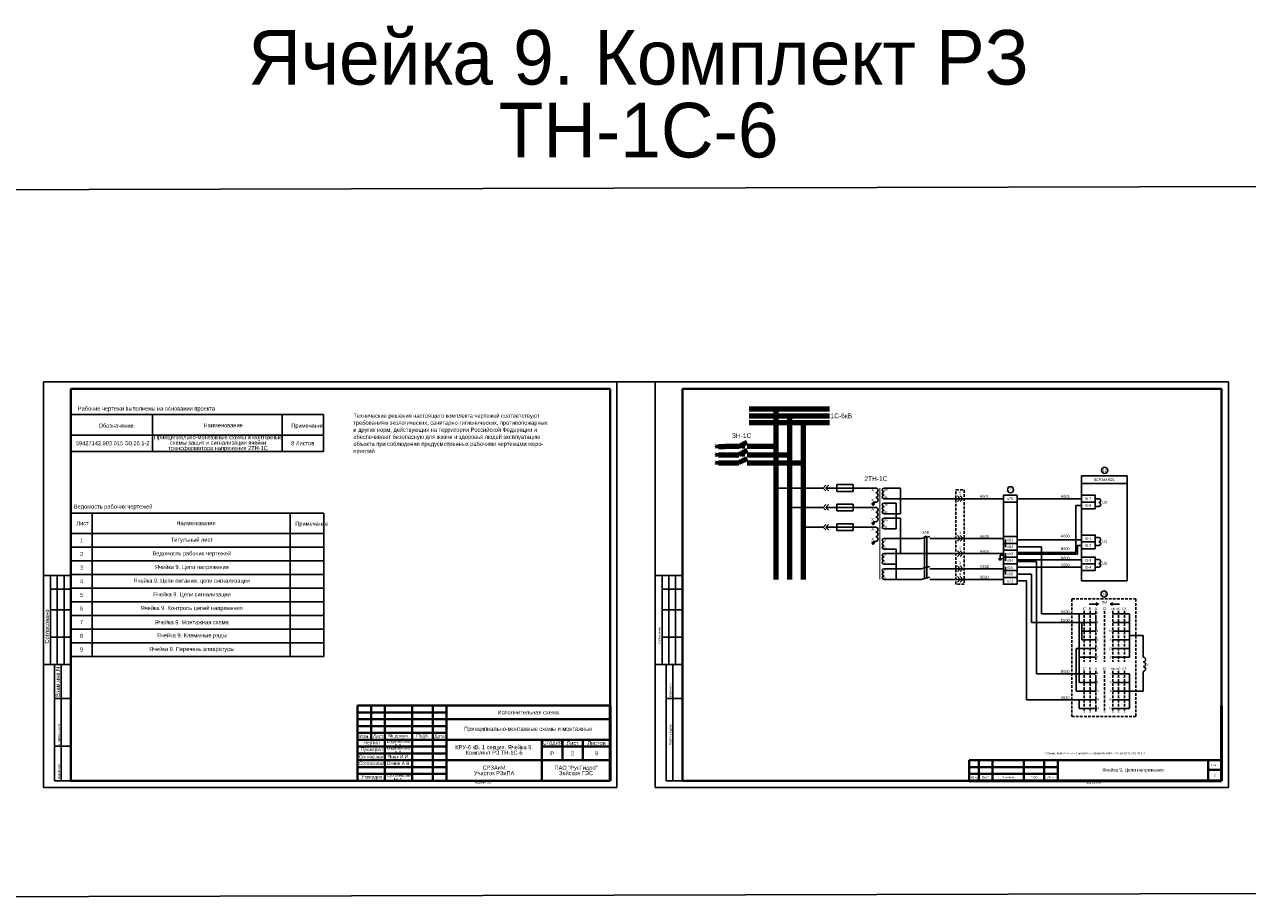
# Model space of a CAD drawing. Header units: millimetres. Extents: x 7700 to 12777, y -2533 to 2568.
# Tile 3 of 74: x 8230 to 9127, y -1612 to -972. Entities that reach past the tile are written whole.
import ezdxf

# ---------------------------------------------------------------- set-up
doc = ezdxf.new("R2010")
doc.units = ezdxf.units.MM
doc.linetypes.add('JIS_02_2.0', pattern=[3, 2, -1])
doc.layers.add('основная 0.5', color=7, linetype='Continuous', lineweight=50)
doc.layers.add('тонкая 0.25', color=7, linetype='Continuous', lineweight=25)
doc.styles.add('SIMPLEX', font='txt', dxfattribs={"height": 5})

msp = doc.modelspace()

# ---------------------------------------------------------------- hatches: boundary and pattern name
h = msp.add_hatch(color=256)
h.dxf.hatch_style = 1
h.paths.add_polyline_path([(9015.44, -1397.29), (9017.44, -1396.44), (9015.44, -1395.58)])
h = msp.add_hatch(color=256)
h.dxf.hatch_style = 1
h.paths.add_polyline_path([(9027.94, -1397.29), (9025.93, -1396.44), (9027.94, -1395.58)])

# ---------------------------------------------------------------- linework, layer by layer
for p, q in [((8244.44, -1530.78), (8244.44, -1233.73)), ((8244.44, -1233.73), (8664.45, -1233.73)), ((8244.44, -1530.78), (8244.44, -1233.73)), ((8664.45, -1530.78), (8664.45, -1233.73)), ((8664.45, -1530.78), (8664.45, -1233.73)), ((8692.56, -1530.78), (8692.56, -1233.73)), ((8692.56, -1233.73), (9112.57, -1233.73)), ((8692.56, -1530.78), (8692.56, -1233.73)), ((9112.57, -1530.78), (9112.57, -1233.73)), ((9112.57, -1530.78), (9112.57, -1233.73)), ((8815.67, -1311.42), (8817.64, -1309.35)), ((8817.64, -1313.48), (8815.67, -1311.42)), ((8817.57, -1311.42), (8819.53, -1309.35)), ((8819.53, -1313.48), (8817.57, -1311.42)), ((8825.57, -1308.92), (8825.57, -1313.92)), ((8837.57, -1308.92), (8825.57, -1308.92)), ((8825.57, -1313.92), (8837.57, -1313.92)), ((8837.57, -1313.92), (8837.57, -1308.92)), ((8916.04, -1319.23), (8914.07, -1317.16)), ((8917.93, -1319.23), (8915.97, -1317.16)), ((8815.67, -1325.66), (8817.64, -1323.6)), ((8817.64, -1327.72), (8815.67, -1325.66)), ((8817.57, -1325.66), (8819.53, -1323.6)), ((8819.53, -1327.72), (8817.57, -1325.66)), ((8825.57, -1323.16), (8825.57, -1328.16)), ((8837.57, -1323.16), (8825.57, -1323.16)), ((8837.57, -1328.16), (8837.57, -1323.16)), ((8851.09, -1322.89), (8853.59, -1322.89)), ((8851.59, -1323.39), (8853.09, -1323.39)), ((8852.09, -1323.89), (8852.34, -1324.14)), ((8852.09, -1323.89), (8852.59, -1323.89)), ((8852.34, -1322.89), (8852.34, -1321.83)), ((8852.59, -1323.89), (8852.34, -1324.14)), ((8914.07, -1321.29), (8916.04, -1319.23)), ((8915.97, -1321.29), (8917.93, -1319.23)), ((8947.72, -1321.73), (8947.72, -1346.94)), ((8957.72, -1321.73), (8957.72, -1346.94)), ((9015, -1319.23), (9017.74, -1319.23)), ((9015, -1324.86), (9017.74, -1324.86)), ((8825.57, -1328.16), (8837.57, -1328.16)), ((8815.67, -1340.09), (8817.64, -1338.03)), ((8817.64, -1342.15), (8815.67, -1340.09)), ((8817.57, -1340.09), (8819.53, -1338.03)), ((8819.53, -1342.15), (8817.57, -1340.09)), ((8825.62, -1337.59), (8825.62, -1342.59)), ((8837.62, -1337.59), (8825.62, -1337.59)), ((8825.62, -1342.59), (8837.62, -1342.59)), ((8837.62, -1342.59), (8837.62, -1337.59)), ((8851.09, -1337.14), (8853.59, -1337.14)), ((8851.59, -1337.64), (8853.09, -1337.64)), ((8852.09, -1338.14), (8852.34, -1338.39)), ((8852.09, -1338.14), (8852.59, -1338.14)), ((8852.34, -1337.13), (8852.34, -1336.07)), ((8852.59, -1338.14), (8852.34, -1338.39)), ((8851.09, -1351.56), (8853.59, -1351.56)), ((8851.59, -1352.06), (8853.09, -1352.06)), ((8852.09, -1352.56), (8852.34, -1352.81)), ((8852.09, -1352.56), (8852.59, -1352.56)), ((8854.17, -1350.5), (8852.34, -1350.5)), ((8852.34, -1351.56), (8852.34, -1350.5)), ((8852.59, -1352.56), (8852.34, -1352.81)), ((8916.04, -1348.37), (8914.07, -1346.31)), ((8914.07, -1350.43), (8916.04, -1348.37)), ((8917.93, -1348.37), (8915.97, -1346.31)), ((8915.97, -1350.43), (8917.93, -1348.37)), ((8949.15, -1349.42), (8949.15, -1354.42)), ((9015, -1347.77), (9017.74, -1347.77)), ((8916.04, -1359.44), (8914.07, -1357.38)), ((8914.07, -1361.5), (8916.04, -1359.44)), ((8917.93, -1359.44), (8915.97, -1357.38)), ((8915.97, -1361.5), (8917.93, -1359.44)), ((8945.46, -1363.4), (8945.46, -1360.65)), ((8947.72, -1360.65), (8945.46, -1360.65)), ((8949.15, -1359.42), (8949.15, -1364.42)), ((9015, -1353.41), (9017.74, -1353.41)), ((8916.04, -1370.51), (8914.07, -1368.45)), ((8914.07, -1372.57), (8916.04, -1370.51)), ((8917.93, -1370.51), (8915.97, -1368.45)), ((8915.97, -1372.57), (8917.93, -1370.51)), ((8944.21, -1363.4), (8946.71, -1363.4)), ((8944.71, -1363.9), (8946.21, -1363.9)), ((8945.21, -1364.12), (8945.46, -1364.37)), ((8945.21, -1364.12), (8945.71, -1364.12)), ((8945.71, -1364.12), (8945.46, -1364.37)), ((8949.15, -1369.44), (8949.15, -1374.44)), ((9015, -1363.81), (9017.74, -1363.81)), ((9015, -1369.44), (9017.74, -1369.44)), ((8264.44, -1375.54), (8244.44, -1375.54)), ((8249.44, -1440.54), (8249.44, -1375.54)), ((8254.44, -1440.54), (8254.44, -1375.54)), ((8259.44, -1440.54), (8259.44, -1375.54)), ((8712.56, -1375.54), (8692.56, -1375.54)), ((8697.56, -1440.54), (8697.56, -1375.54)), ((8702.56, -1440.54), (8702.56, -1375.54)), ((8707.56, -1440.54), (8707.56, -1375.54)), ((8916.04, -1378.32), (8914.07, -1376.26)), ((8914.07, -1380.38), (8916.04, -1378.32)), ((8917.93, -1378.32), (8915.97, -1376.26)), ((8915.97, -1380.38), (8917.93, -1378.32)), ((8249.44, -1385.54), (8264.44, -1385.54)), ((8697.56, -1385.54), (8712.56, -1385.54)), ((9017.44, -1396.44), (9010.52, -1396.44)), ((9015.44, -1395.58), (9017.44, -1396.44)), ((9017.44, -1396.44), (9015.44, -1397.29)), ((9027.94, -1395.58), (9025.93, -1396.44)), ((9025.93, -1396.44), (9027.94, -1397.29)), ((9025.93, -1396.44), (9032.85, -1396.44)), ((8249.44, -1400.54), (8264.44, -1400.54)), ((8697.56, -1400.54), (8712.56, -1400.54)), ((9015.44, -1403.61), (9015.44, -1401.45)), ((9040.16, -1403.61), (9027.93, -1403.61)), ((9040.16, -1403.61), (9040.16, -1435.38)), ((9027.93, -1409.96), (9040.16, -1409.96)), ((8249.44, -1420.54), (8264.44, -1420.54)), ((8697.56, -1420.54), (8712.56, -1420.54)), ((9027.93, -1416.32), (9040.16, -1416.32)), ((9027.93, -1422.67), (9040.16, -1422.67)), ((9040.16, -1419.49), (9050.17, -1419.49)), ((9050.17, -1419.49), (9050.17, -1435.27)), ((9027.93, -1429.02), (9040.16, -1429.02)), ((8244.44, -1440.54), (8264.44, -1440.54)), ((8252.44, -1525.73), (8252.44, -1440.54)), ((8257.32, -1525.73), (8257.32, -1440.54)), ((8692.56, -1440.54), (8712.56, -1440.54)), ((8700.56, -1525.73), (8700.56, -1440.54)), ((8705.43, -1525.73), (8705.43, -1440.54)), ((9027.93, -1435.38), (9040.16, -1435.38)), ((9015.44, -1447.53), (9015.44, -1445.37)), ((9040.16, -1447.53), (9027.93, -1447.53)), ((9040.16, -1447.53), (9040.16, -1472.95)), ((9050.17, -1445.68), (9050.17, -1460.24)), ((9027.93, -1453.89), (9040.16, -1453.89)), ((9027.93, -1460.24), (9040.16, -1460.24)), ((9040.16, -1460.24), (9050.17, -1460.24)), ((8252.44, -1465.54), (8264.44, -1465.54)), ((8700.56, -1465.54), (8712.56, -1465.54)), ((9027.93, -1466.59), (9040.16, -1466.59)), ((9027.93, -1472.95), (9040.16, -1472.95)), ((8252.44, -1500.54), (8264.44, -1500.54)), ((8244.44, -1530.78), (8664.45, -1530.78)), ((8252.44, -1525.73), (8264.44, -1525.73)), ((8692.56, -1530.78), (9112.57, -1530.78)), ((8712.56, -1525.73), (8700.56, -1525.73))]:
    msp.add_line(p, q)
at = {"color": 1}
msp.add_line((8664.45, -1233.73), (8692.56, -1233.73), dxfattribs=at)
at = {"lineweight": 40}
for p, q in [((8264.44, -1238.73), (8659.54, -1238.73)), ((8659.54, -1238.73), (8659.54, -1525.73)), ((8712.56, -1238.73), (9107.66, -1238.73)), ((9107.66, -1238.73), (9107.66, -1525.73)), ((8474.54, -1490.73), (8539.54, -1490.73)), ((8474.54, -1500.74), (8539.54, -1500.74)), ((8474.54, -1505.74), (8539.54, -1505.74)), ((8474.54, -1510.74), (8539.54, -1510.74)), ((8922.66, -1510.74), (8987.66, -1510.74)), ((9097.66, -1510.73), (9097.66, -1525.73)), ((8474.54, -1515.74), (8539.54, -1515.74)), ((8474.54, -1520.74), (8539.54, -1520.74)), ((8922.66, -1515.74), (8987.66, -1515.74)), ((8922.66, -1520.74), (8987.66, -1520.74)), ((9097.66, -1517.73), (9107.66, -1517.73)), ((8264.44, -1525.73), (8659.54, -1525.73)), ((8712.56, -1525.73), (9107.66, -1525.73))]:
    msp.add_line(p, q, dxfattribs=at)
at = {"linetype": 'Continuous', "lineweight": 40}
for p, q in [((8264.44, -1238.73), (8264.44, -1525.73)), ((8712.56, -1238.73), (8712.56, -1525.73))]:
    msp.add_line(p, q, dxfattribs=at)
at = {"color": 40, "lineweight": 100, "true_color": 0xf8d731}
for p, q in [((8761.45, -1253.45), (8820.42, -1253.47)), ((8780.93, -1253.46), (8780.93, -1378.32)), ((8737.9, -1280.69), (8737.65, -1280.94)), ((8737.9, -1281.19), (8737.65, -1280.94)), ((8737.9, -1280.69), (8737.9, -1281.19)), ((8738.4, -1280.19), (8738.4, -1281.69)), ((8738.9, -1279.69), (8738.9, -1282.19)), ((8738.9, -1280.94), (8743.96, -1280.94)), ((8753.96, -1280.94), (8743.96, -1280.94)), ((8753.96, -1280.94), (8759.96, -1277.93)), ((8780.93, -1280.94), (8759.96, -1280.94))]:
    msp.add_line(p, q, dxfattribs=at)
at = {"linetype": 'Continuous'}
for p, q in [((8264.45, -1257.64), (8449.45, -1257.64)), ((8324.17, -1284.64), (8324.17, -1257.64)), ((8419.19, -1284.64), (8419.19, -1257.64)), ((8449.45, -1257.64), (8449.45, -1284.64)), ((8449.45, -1272.64), (8264.45, -1272.64)), ((8449.45, -1284.64), (8264.45, -1284.64)), ((8264.7, -1329.72), (8449.7, -1329.72)), ((8279.88, -1329.72), (8279.88, -1434.72)), ((8425.15, -1329.72), (8425.15, -1434.72)), ((8449.7, -1329.72), (8449.7, -1434.72)), ((8449.7, -1344.72), (8264.44, -1344.72)), ((8264.7, -1354.72), (8449.7, -1354.72)), ((8449.7, -1364.72), (8264.44, -1364.72)), ((8449.7, -1364.72), (8449.7, -1384.72)), ((8264.44, -1374.72), (8449.7, -1374.72)), ((8264.44, -1384.72), (8264.44, -1404.72)), ((8449.7, -1384.72), (8264.44, -1384.72)), ((8712.56, -1384.72), (8712.56, -1404.72)), ((8449.7, -1394.72), (8264.44, -1394.72)), ((8449.7, -1404.72), (8264.44, -1404.72)), ((8449.7, -1414.72), (8264.44, -1414.72)), ((8264.44, -1424.72), (8264.44, -1444.72)), ((8449.7, -1424.72), (8264.44, -1424.72)), ((8712.56, -1424.72), (8712.56, -1444.72)), ((8449.7, -1434.72), (8264.44, -1434.72))]:
    msp.add_line(p, q, dxfattribs=at)
at = {"color": 3, "lineweight": 100}
for p, q in [((8761.45, -1258.45), (8820.42, -1258.46)), ((8790.94, -1258.46), (8790.93, -1378.32)), ((8737.9, -1286.81), (8737.65, -1287.06)), ((8737.9, -1287.31), (8737.65, -1287.06)), ((8737.9, -1286.81), (8737.9, -1287.31)), ((8738.4, -1286.31), (8738.4, -1287.81)), ((8738.9, -1285.81), (8738.9, -1288.31)), ((8738.9, -1287.06), (8743.96, -1287.06)), ((8743.96, -1287.06), (8753.96, -1287.06)), ((8759.96, -1284.06), (8753.96, -1287.06)), ((8759.96, -1287.06), (8790.93, -1287.06))]:
    msp.add_line(p, q, dxfattribs=at)
at = {"color": 1, "lineweight": 100}
for p, q in [((8761.45, -1263.45), (8820.42, -1263.47)), ((8800.93, -1263.46), (8800.93, -1378.32)), ((8759.96, -1290.06), (8753.96, -1293.08)), ((8737.9, -1292.81), (8737.65, -1293.06)), ((8737.9, -1293.31), (8737.65, -1293.06)), ((8737.9, -1292.81), (8737.9, -1293.31)), ((8738.4, -1292.31), (8738.4, -1293.81)), ((8738.9, -1291.81), (8738.9, -1294.31)), ((8738.9, -1293.06), (8743.96, -1293.06)), ((8743.96, -1293.06), (8753.96, -1293.06)), ((8759.96, -1293.06), (8800.94, -1293.06))]:
    msp.add_line(p, q, dxfattribs=at)
at = {"linetype": 'JIS_02_2.0', "lineweight": 50}
msp.add_line((8757.25, -1291.43), (8757.25, -1279.58), dxfattribs=at)
at = {"color": 40, "lineweight": 30, "true_color": 0xf8d731}
for p, q in [((8815.67, -1311.42), (8780.93, -1311.42)), ((8817.57, -1311.42), (8852.34, -1311.42)), ((8861.7, -1311.42), (8872.41, -1311.42)), ((8861.7, -1348.37), (8887.58, -1348.37)), ((8893.93, -1348.37), (8947.72, -1348.37)), ((8957.72, -1349.44), (9005, -1349.44)), ((8957.72, -1354.44), (8975.71, -1354.44)), ((8975.71, -1354.44), (8975.71, -1403.61)), ((9015.44, -1403.61), (8975.71, -1403.61)), ((9003.21, -1453.89), (9003.21, -1403.61)), ((9015.44, -1435.4), (9003.21, -1435.4)), ((9015.44, -1453.89), (9003.21, -1453.89))]:
    msp.add_line(p, q, dxfattribs=at)
at = {"lineweight": 30}
for p, q in [((8854.17, -1311.42), (8852.34, -1311.42)), ((8861.7, -1311.42), (8860.29, -1311.42)), ((8872.41, -1330.3), (8872.41, -1311.42)), ((8854.17, -1321.83), (8852.34, -1321.83)), ((8854.17, -1325.66), (8852.34, -1325.66)), ((8861.7, -1319.23), (8860.29, -1319.23)), ((8861.7, -1322.49), (8860.29, -1322.49)), ((8861.7, -1319.23), (8947.72, -1319.23)), ((8869.1, -1341.37), (8869.1, -1322.49)), ((8957.72, -1319.23), (9005, -1319.23)), ((8861.7, -1330.3), (8860.29, -1330.3)), ((8861.7, -1333.56), (8860.29, -1333.56)), ((8861.7, -1330.3), (8872.41, -1330.3)), ((8872.41, -1333.56), (8872.41, -1359.44)), ((8854.17, -1336.07), (8852.34, -1336.07)), ((8854.17, -1340.09), (8852.34, -1340.09)), ((8861.7, -1341.37), (8860.29, -1341.37)), ((8861.7, -1341.37), (8869.1, -1341.37)), ((8861.7, -1348.37), (8860.29, -1348.37)), ((8887.58, -1348.37), (8893.93, -1346.85)), ((8889.76, -1347.21), (8891.45, -1346.79)), ((8889.76, -1347.21), (8889.91, -1347.81)), ((8889.91, -1347.81), (8889.91, -1377.76)), ((8891.45, -1346.79), (8891.61, -1347.41)), ((8891.61, -1347.41), (8891.61, -1377.36)), ((8861.7, -1356.18), (8860.29, -1356.18)), ((8861.7, -1359.44), (8860.29, -1359.44)), ((8861.7, -1356.18), (8869.1, -1356.18)), ((8869.1, -1378.32), (8869.1, -1356.18)), ((8861.7, -1367.25), (8860.29, -1367.25)), ((8861.7, -1370.51), (8860.29, -1370.51)), ((8861.7, -1367.25), (8869.1, -1367.25)), ((8887.58, -1370.51), (8893.93, -1368.99)), ((8861.7, -1378.32), (8860.29, -1378.32)), ((8861.7, -1378.32), (8887.58, -1378.32)), ((8887.58, -1378.32), (8893.93, -1376.8)), ((8893.93, -1378.32), (8947.72, -1378.32)), ((8957.72, -1379.44), (8964.58, -1379.44)), ((8964.58, -1379.44), (8964.58, -1466.59)), ((9015.44, -1466.59), (8964.58, -1466.59)), ((9003.21, -1472.95), (9003.21, -1466.59)), ((9015.44, -1472.95), (9003.21, -1472.95))]:
    msp.add_line(p, q, dxfattribs=at)
at = {"color": 3, "lineweight": 30}
for p, q in [((8815.67, -1325.66), (8790.93, -1325.66)), ((8817.57, -1325.66), (8852.34, -1325.66)), ((8861.7, -1322.49), (8869.1, -1322.49)), ((9000.7, -1358.55), (9000.7, -1324.23)), ((9000.7, -1324.23), (9005, -1324.23)), ((8861.7, -1359.44), (8947.72, -1359.44)), ((8957.72, -1358.63), (9000.7, -1358.55)), ((8957.72, -1359.91), (9002, -1359.82)), ((9005, -1353.41), (9002, -1353.41)), ((9002, -1353.41), (9002, -1359.82)), ((8957.72, -1364), (9005, -1364)), ((8957.72, -1365.27), (8972, -1365.27)), ((8972, -1365.27), (8972, -1447.53)), ((9001.17, -1447.53), (9001.17, -1428.96)), ((9015.44, -1428.96), (9001.17, -1428.96)), ((9015.44, -1447.53), (8972, -1447.53)), ((9001.17, -1447.53), (9001.17, -1460.24)), ((9015.44, -1460.24), (9001.17, -1460.24))]:
    msp.add_line(p, q, dxfattribs=at)
at = {"color": 1, "lineweight": 30}
for p, q in [((8861.7, -1333.56), (8872.41, -1333.56)), ((8815.67, -1340.09), (8800.93, -1340.09)), ((8817.57, -1340.09), (8852.34, -1340.09)), ((8861.7, -1370.51), (8887.58, -1370.51)), ((8893.93, -1370.51), (8947.72, -1370.51)), ((9005, -1369.44), (8957.72, -1369.44)), ((8957.72, -1374.44), (8968.29, -1374.44)), ((8968.29, -1374.44), (8968.29, -1409.96)), ((9015.44, -1409.96), (8968.29, -1409.96)), ((9005.12, -1422.68), (9005.12, -1409.96)), ((9015.44, -1416.37), (9005.12, -1416.37)), ((9015.44, -1422.68), (9005.12, -1422.68))]:
    msp.add_line(p, q, dxfattribs=at)
at = {"linetype": 'JIS_02_2.0'}
for p, q in [((9007.02, -1401.45), (9007.02, -1438.82)), ((9011.23, -1401.45), (9011.23, -1438.82)), ((9015.44, -1401.45), (9015.44, -1410.25)), ((9015.44, -1401.45), (9015.44, -1415.02)), ((9015.44, -1405.25), (9015.44, -1438.82)), ((9021.69, -1401.45), (9021.69, -1438.82)), ((9027.93, -1401.45), (9027.93, -1438.82)), ((9032.14, -1401.45), (9032.14, -1438.82)), ((9036.36, -1401.45), (9036.36, -1438.82)), ((9007.02, -1445.37), (9007.02, -1475.58)), ((9011.23, -1445.37), (9011.23, -1475.58)), ((9015.44, -1445.37), (9015.44, -1454.17)), ((9015.44, -1445.37), (9015.44, -1458.94)), ((9015.44, -1449.17), (9015.44, -1475.58)), ((9021.69, -1445.37), (9021.69, -1475.58)), ((9027.93, -1445.37), (9027.93, -1475.58)), ((9032.14, -1445.37), (9032.14, -1475.58)), ((9036.36, -1445.37), (9036.36, -1475.58))]:
    msp.add_line(p, q, dxfattribs=at)
at = {"color": 2}
msp.add_lwpolyline([(7699.67, -1094.2), (11550.27, -1084.4), (11550.27, -1602.23), (7699.67, -1612.03)], close=True, dxfattribs=at)
at = {"color": 2, "lineweight": 100, "const_width": 0.45}
for points in [[(8781.2, -1280.94, 1), (8780.65, -1280.94, 1)], [(8781.2, -1311.42, 1), (8780.65, -1311.42, 1)]]:
    msp.add_lwpolyline(points, format="xyb", close=True, dxfattribs=at)
at = {"color": 3, "lineweight": 50, "const_width": 0.45}
for points in [[(8791.2, -1287.06, 1), (8790.65, -1287.06, 1)], [(8791.2, -1325.66, 1), (8790.65, -1325.66, 1)]]:
    msp.add_lwpolyline(points, format="xyb", close=True, dxfattribs=at)
at = {"color": 1, "lineweight": 100, "const_width": 0.45}
for points in [[(8801.2, -1293.06, 1), (8800.65, -1293.06, 1)], [(8801.2, -1340.09, 1), (8800.65, -1340.09, 1)]]:
    msp.add_lwpolyline(points, format="xyb", close=True, dxfattribs=at)
at = {"lineweight": 30}
msp.add_lwpolyline([(9005, -1302.51), (9005, -1302.51), (9038.37, -1302.51), (9038.37, -1308.2), (9005, -1308.2), (9005, -1302.51)], dxfattribs=at)
msp.add_lwpolyline([(9005, -1308.2), (9038.37, -1308.2), (9038.37, -1379.3), (9005, -1379.3)], close=True, dxfattribs=at)
at = {"const_width": 0.75}
msp.add_lwpolyline([(8857.23, -1378.32), (8857.23, -1311.42)], dxfattribs=at)
at = {"color": 32, "linetype": 'JIS_02_2.0', "true_color": 0xcd6928}
msp.add_lwpolyline([(8912.97, -1312.87), (8919.03, -1312.87), (8919.03, -1381.94), (8912.97, -1381.94)], close=True, dxfattribs=at)
for points in [[(8957.72, -1321.73), (8947.72, -1321.73), (8947.72, -1316.73), (8957.72, -1316.73)], [(9015, -1321.73), (9005, -1321.73), (9005, -1316.73), (9015, -1316.73)], [(9015, -1326.73), (9005, -1326.73), (9005, -1321.73), (9015, -1321.73)], [(8957.72, -1351.94), (8947.72, -1351.94), (8947.72, -1346.94), (8957.72, -1346.94)], [(8957.72, -1356.94), (8947.72, -1356.94), (8947.72, -1351.94), (8957.72, -1351.94)], [(9015, -1350.87), (9005, -1350.87), (9005, -1345.87), (9015, -1345.87)], [(9015, -1355.91), (9005, -1355.91), (9005, -1350.91), (9015, -1350.91)], [(8957.72, -1361.94), (8947.72, -1361.94), (8947.72, -1356.94), (8957.72, -1356.94)], [(8957.72, -1366.94), (8947.72, -1366.94), (8947.72, -1361.94), (8957.72, -1361.94)], [(9015, -1366.94), (9005, -1366.94), (9005, -1361.94), (9015, -1361.94)], [(8957.72, -1371.94), (8947.72, -1371.94), (8947.72, -1366.94), (8957.72, -1366.94)], [(9015, -1371.94), (9005, -1371.94), (9005, -1366.94), (9015, -1366.94)], [(8957.72, -1376.94), (8947.72, -1376.94), (8947.72, -1371.94), (8957.72, -1371.94)], [(8957.72, -1381.94), (8947.72, -1381.94), (8947.72, -1376.94), (8957.72, -1376.94)]]:
    msp.add_lwpolyline(points, close=True)
for points, const_width in [([(8949.15, -1349.15, 1), (8949.15, -1349.7, 1)], 0.45), ([(8949.15, -1354.15, 1), (8949.15, -1354.7, 1)], 0.45), ([(8949.15, -1359.15, 1), (8949.15, -1359.7, 1)], 0.45), ([(8949.15, -1364.15, 1), (8949.15, -1364.7, 1)], 0.45), ([(8949.15, -1369.17, 1), (8949.15, -1369.72, 1)], 0.45), ([(8949.15, -1374.17, 1), (8949.15, -1374.72, 1)], 0.45), ([(9027.56, -1403.61, -1), (9028.31, -1403.61, -1)], 0.5), ([(9031.77, -1416.32, -1), (9032.52, -1416.32, -1)], 0.5), ([(9035.98, -1409.96, -1), (9036.73, -1409.96, -1)], 0.5), ([(9006.64, -1422.68, -1), (9007.39, -1422.68, -1)], 0.5), ([(9010.85, -1428.96, -1), (9011.6, -1428.96, -1)], 0.5), ([(9015.06, -1435.4, -1), (9015.81, -1435.4, -1)], 0.5), ([(9027.56, -1447.53, -1), (9028.31, -1447.53, -1)], 0.5), ([(9031.77, -1460.24, -1), (9032.52, -1460.24, -1)], 0.5), ([(9035.98, -1453.89, -1), (9036.73, -1453.89, -1)], 0.5), ([(9006.64, -1466.59, -1), (9007.39, -1466.59, -1)], 0.5), ([(9010.85, -1466.59, -1), (9011.6, -1466.59, -1)], 0.5), ([(9015.07, -1472.95, -1), (9015.82, -1472.95, -1)], 0.5)]:
    msp.add_lwpolyline(points, format="xyb", close=True, dxfattribs=dict(const_width=const_width))
at = {"lineweight": 50, "const_width": 0.45}
for points in [[(8872.41, -1359.17, 1), (8872.41, -1359.72, 1)], [(8869.1, -1366.97, 1), (8869.1, -1367.52, 1)], [(8869.1, -1378.04, 1), (8869.1, -1378.59, 1)]]:
    msp.add_lwpolyline(points, format="xyb", close=True, dxfattribs=at)
at = {"linetype": 'JIS_02_2.0'}
msp.add_lwpolyline([(8997.96, -1392.63), (9044.79, -1392.63), (9044.79, -1478.85), (8997.96, -1478.85)], close=True, dxfattribs=at)
at = {"color": 40, "lineweight": 30, "true_color": 0xf8d731, "const_width": 0.321}
for points in [[(9003.41, -1403.61, 1), (9003.02, -1403.61, 1)], [(9003.41, -1435.4, 1), (9003.02, -1435.4, 1)]]:
    msp.add_lwpolyline(points, format="xyb", close=True, dxfattribs=at)
at = {"color": 1, "lineweight": 30, "const_width": 0.321}
for points in [[(9005.31, -1409.96, 1), (9004.92, -1409.96, 1)], [(9005.31, -1416.37, 1), (9004.92, -1416.37, 1)]]:
    msp.add_lwpolyline(points, format="xyb", close=True, dxfattribs=at)
at = {"color": 3, "lineweight": 30, "const_width": 0.321}
msp.add_lwpolyline([(9001.37, -1447.53, 1), (9000.97, -1447.53, 1)], format="xyb", close=True, dxfattribs=at)
at = {"lineweight": 30, "const_width": 0.321}
msp.add_lwpolyline([(9003.41, -1466.59, 1), (9003.02, -1466.59, 1)], format="xyb", close=True, dxfattribs=at)
at = {"lineweight": 30}
for centre in [(9021.9, -1298.49), (8952.93, -1312.71), (9021.54, -1389.06)]:
    msp.add_circle(centre, 2.25, dxfattribs=at)
for centre, radius, start, end in [((8854.17, -1313.15), 1.73, 270, 90), ((8854.17, -1316.62), 1.73, 270, 90), ((8860.29, -1312.72), 1.3, 90, 270), ((8860.29, -1315.32), 1.3, 90, 270), ((8860.29, -1317.93), 1.3, 90, 270), ((8854.17, -1320.09), 1.73, 270, 90), ((8854.17, -1327.4), 1.73, 270, 90), ((8860.29, -1323.79), 1.3, 90, 270), ((8860.29, -1326.39), 1.3, 90, 270), ((8854.17, -1330.87), 1.73, 270, 90), ((8854.17, -1334.34), 1.73, 270, 90), ((8860.29, -1329), 1.3, 90, 270), ((8860.29, -1334.86), 1.3, 90, 270), ((8854.17, -1341.83), 1.73, 270, 90), ((8854.17, -1345.3), 1.73, 270, 90), ((8860.29, -1337.47), 1.3, 90, 270), ((8860.29, -1340.07), 1.3, 90, 270), ((8854.17, -1348.77), 1.73, 270, 90), ((8860.29, -1349.67), 1.3, 90, 270), ((8860.29, -1352.27), 1.3, 90, 270), ((8860.29, -1354.87), 1.3, 90, 270), ((8860.29, -1360.74), 1.3, 90, 270), ((8860.29, -1363.34), 1.3, 90, 270), ((8860.29, -1365.95), 1.3, 90, 270), ((8860.29, -1371.81), 1.3, 90, 270), ((8860.29, -1374.42), 1.3, 90, 270), ((8860.29, -1377.02), 1.3, 90, 270), ((9050.17, -1437), 1.73, 270, 90), ((9050.17, -1440.47), 1.73, 270, 90), ((9050.17, -1443.94), 1.73, 270, 90)]:
    msp.add_arc(centre, radius, start, end, dxfattribs=at)
at = {"linetype": 'Continuous', "lineweight": 25, "ltscale": 4.8}
for centre, radius, start, end in [((9017.66, -1320.64), 1.42, 273.40093, 86.59907), ((9017.65, -1323.46), 1.4, 273.54871, 86.45129), ((9017.66, -1349.19), 1.42, 273.40093, 86.59907), ((9017.65, -1352.01), 1.4, 273.54871, 86.45129), ((9017.66, -1365.22), 1.42, 273.40093, 86.59907), ((9017.65, -1368.04), 1.4, 273.54871, 86.45129)]:
    msp.add_arc(centre, radius, start, end, dxfattribs=at)
at = {"layer": 'основная 0.5', "lineweight": 40}
for p, q in [((8474.54, -1470.73), (8659.54, -1470.73)), ((8474.54, -1470.73), (8474.54, -1525.73)), ((8484.54, -1495.73), (8484.54, -1470.73)), ((8494.54, -1525.73), (8494.54, -1470.73)), ((8514.54, -1525.73), (8514.54, -1470.73)), ((8529.54, -1525.73), (8529.54, -1470.73)), ((8539.54, -1525.73), (8539.54, -1470.73)), ((8539.54, -1480.73), (8659.54, -1480.73)), ((8474.54, -1490.73), (8539.54, -1490.73)), ((8474.54, -1495.73), (8659.54, -1495.73)), ((8609.54, -1525.73), (8609.54, -1495.73)), ((8624.54, -1510.73), (8624.54, -1495.73)), ((8639.54, -1510.73), (8639.54, -1495.73)), ((8609.54, -1500.73), (8659.54, -1500.73)), ((8539.54, -1510.73), (8659.54, -1510.73)), ((8922.66, -1510.74), (8922.66, -1525.73)), ((8929.66, -1525.73), (8929.66, -1510.74)), ((8939.66, -1525.73), (8939.66, -1510.74)), ((8962.66, -1525.73), (8962.66, -1510.74)), ((8977.66, -1525.73), (8977.66, -1510.74)), ((8987.66, -1525.73), (8987.66, -1510.73)), ((8987.66, -1510.73), (9107.66, -1510.73)), ((8474.54, -1525.73), (8659.54, -1525.73))]:
    msp.add_line(p, q, dxfattribs=at)
at = {"layer": 'основная 0.5', "color": 0}
for p, q in [((8659.54, -1525.73), (8659.54, -1470.73)), ((9107.66, -1525.73), (9107.66, -1470.73)), ((8922.66, -1525.73), (9107.66, -1525.73))]:
    msp.add_line(p, q, dxfattribs=at)
at = {"layer": 'тонкая 0.25', "lineweight": 40}
for p, q in [((8474.54, -1475.73), (8539.54, -1475.73)), ((8474.54, -1480.73), (8539.54, -1480.73)), ((8474.54, -1480.73), (8539.54, -1480.73)), ((8539.54, -1485.73), (8474.54, -1485.73))]:
    msp.add_line(p, q, dxfattribs=at)

# ---------------------------------------------------------------- texts
at = {"linetype": 'Continuous', "style": 'SIMPLEX'}
for s, p in [('Рабочие чертежи выполнены на основании проекта', (8269.53, -1254.75)), ('требованиям экологических, санитарно-гигиенических, противопожарных', (8471.42, -1265.13)), ('Технические решения настоящего комплекта чертежей соответствуют', (8471.42, -1259.99)), ('Обозначение', (8284.69, -1267.23)), ('Наименование', (8361.59, -1266.96)), ('Примечание', (8425.88, -1267.23)), ('обеспечивают безопасную для жизни и здоровья людей эксплуатацию', (8471.42, -1275.45)), ('и других норм, действующих на территории Российской Федерации и', (8471.42, -1270.29)), ('объекта при соблюдении предусмотренных рабочими чертежами меро-', (8471.42, -1280.61)), ('приятий', (8471.42, -1285.77)), ('Ведомость рабочих чертежей ', (8266.59, -1326.51)), ('Лист', (8268.47, -1338.7)), ('Наименование', (8341.72, -1338.64)), ('Примечание', (8428.85, -1339.07))]:
    msp.add_text(s, height=3, dxfattribs=at).set_placement(p)
for s, height, p in [('Согласовано', 3, (8248.35, -1425.35)), ('Согласовано', 1.5, (8696.39, -1425.67)), ('Взам.инв.N', 3, (8256.35, -1464.35)), ('Взам.инв.N', 1.5, (8704.39, -1464.67)), ('Подпись и дата', 1.5, (8256.35, -1499.35)), ('Подпись и дата', 1.5, (8704.39, -1499.67)), ('Инв.Nподл.', 1.5, (8256.35, -1524.35))]:
    msp.add_text(s, height=height, rotation=90, dxfattribs=at).set_placement(p)
at = {"color": 3, "lineweight": 35, "insert": (8680.37, -1021.29), "char_height": 2.5, "width": 699.3843, "attachment_point": 5, "line_spacing_factor": 0.8, "style": 'SIMPLEX'}
msp.add_mtext('\\P{\\H16x;Ячейка 9. Комплект РЗ ТН-1С-6}', dxfattribs=at)
at = {"style": 'SIMPLEX'}
for s, insert, char_height, width, attachment_point in [('1С-6кВ', (8836.86, -1258.6), 3.5, 13.1063, 6), ('ЗН-1С', (8762.99, -1273.07), 3.5, 13.1063, 6), ('12', (9021.9, -1298.49), 2, 4.3874, 5), ('2ТН-1С', (8862.77, -1304.64), 3.5, 13.1063, 6), ('SEPAM B21', (9021.69, -1305.35), 2, 33.3675, 5), ('da', (8861.52, -1312.58), 1.6, 3.0307, 5), ('dx', (8861.53, -1317.88), 1.6, 3.0307, 5), ('5', (8915.99, -1315.05), 2, 4.9454, 5), ('Н601', (8933.66, -1317.43), 2, 4.3874, 5), ('2', (8952.93, -1312.71), 2, 4.3874, 5), ('Н601', (8993.03, -1317.43), 2, 4.3874, 5), ('da', (8861.52, -1323.65), 1.6, 3.0307, 5), ('B-7', (9010, -1319.23), 2, 9.9995, 5), ('B-8', (9010, -1324.23), 2, 9.9995, 5), ('U0', (9021.93, -1321.91), 2, 4.3874, 5), ('da', (8861.52, -1334.72), 1.6, 3.0307, 5), ('dx', (8861.53, -1328.95), 1.6, 3.0307, 5), ('dx', (8861.53, -1340.02), 1.6, 3.0307, 5), ('1АВ', (8890.77, -1343.82), 2, 4.3874, 5), ('1', (8915.99, -1344.19), 2, 4.9454, 5), ('a', (8860.95, -1349.16), 1.6, 3.0307, 5), ('A630', (8933.8, -1346.9), 2, 4.3874, 5), ('x', (8860.96, -1354.83), 1.6, 2.6333, 5), ('a', (8860.95, -1360.23), 1.6, 3.0307, 5), ('2', (8915.99, -1355.26), 2, 4.9454, 5), ('B600', (8933.8, -1357.91), 2, 4.3874, 5), ('x', (8860.96, -1365.9), 1.6, 2.6333, 5), ('a', (8860.95, -1371.3), 1.6, 3.0307, 5), ('3', (8915.99, -1366.33), 2, 4.9454, 5), ('C630', (8933.8, -1368.92), 2, 4.3874, 5), ('x', (8860.96, -1376.97), 1.6, 2.6333, 5), ('4', (8915.99, -1374.64), 2, 4.9454, 5), ('0630', (8933.8, -1376.73), 2, 4.3874, 5), ('13', (9021.54, -1389.06), 2, 4.3874, 5), ('ПИ', (9021.7, -1395.22), 2, 5, 5), ('C', (9007.02, -1399.74), 2, 2.6019, 5), ('B', (9011.23, -1399.74), 2, 2.6019, 5), ('A', (9015.44, -1399.74), 2, 2.6019, 5), ('2', (9017.21, -1403.47), 1.5, 1.0281, 6), ('О', (9021.69, -1399.74), 2, 2.6019, 5), ('14', (9017.21, -1416.17), 1.5, 1.0281, 6), ('4', (9017.21, -1409.82), 1.5, 1.0281, 6), ('4', (9017.21, -1422.53), 1.5, 1.0281, 6), ('11', (9017.21, -1428.88), 1.5, 1.0281, 6), ('C', (9007.02, -1443.66), 2, 2.6019, 5), ('B', (9011.23, -1443.66), 2, 2.6019, 5), ('A', (9015.44, -1443.66), 2, 2.6019, 5), ('2', (9017.21, -1435.23), 1.5, 1.0281, 6), ('О', (9021.69, -1443.66), 2, 2.6019, 5), ('6', (9017.21, -1447.39), 1.5, 1.0281, 6), ('10', (9017.77, -1460.1), 1.5, 1.0281, 6), ('8', (9017.21, -1453.74), 1.5, 1.0281, 6), ('19', (9017.81, -1466.45), 1.5, 1.0281, 6), ('19', (9017.8, -1472.8), 1.5, 1.0281, 6)]:
    msp.add_mtext(s, dxfattribs=dict(at, insert=insert, char_height=char_height, width=width, attachment_point=attachment_point))
at = {"lineweight": 35, "attachment_point": 5, "line_spacing_factor": 0.8, "style": 'SIMPLEX'}
for s, insert, char_height, width in [('59427142.903.015.Э0.26.1-2', (8295.03, -1278.64), 3, 58.2798), ('Принципиально-монтажные схемы и монтажные схемы защит и сигнализации ячейки трансформатора напряжения 2ТН-1С', (8372.26, -1278.64), 3, 93.8645), ('8 Листов', (8434.32, -1278.64), 3, 30.2608), ('1', (8272.16, -1349.72), 3, 15.4342), ('Титульный лист', (8353.09, -1349.72), 3, 144.1196), ('2', (8272.29, -1359.72), 3, 15.1763), ('Ведомость рабочих чертежей', (8353.01, -1359.72), 3, 144.2869), ('3', (8272.16, -1369.72), 3, 15.4342), ('Ячейка 9. Цепи напряжения', (8353.03, -1369.72), 3, 144.2554), ('4', (8272.16, -1379.72), 3, 15.4342), ('Ячейка 9. Цепи питания, цепи сигнализации', (8352.97, -1379.72), 3, 144.3686), ('5', (8272.16, -1389.72), 3, 15.4342), ('Ячейка 9. Цепи сигнализации', (8352.97, -1389.72), 3, 144.3686), ('6', (8272.16, -1399.72), 3, 15.4342), ('\\pt114;Ячейка 9. Контроль цепей напряжения', (8352.97, -1399.72), 3, 144.3686), ('7', (8272.16, -1409.72), 3, 15.4342), ('\\pt114;Ячейка 9. Монтажная схема', (8352.97, -1409.72), 3, 144.3686), ('8', (8272.16, -1419.72), 3, 15.4342), ('\\pt114;Ячейка 9. Клеммные ряды', (8352.97, -1419.72), 3, 144.3686), ('9', (8272.16, -1429.72), 3, 15.4342), ('\\pt114;Ячейка 9. Перечень аппаратуры', (8352.97, -1429.72), 3, 144.3686), ('Исполнительная схема', (8599.54, -1475.71), 3, 120), ('\\pt36;Принципиально-монтажные схемы и монтажные', (8599.54, -1488.23), 3, 120), ('Стадия', (8617.04, -1498.23), 3, 15), ('Лист', (8632.04, -1498.23), 3, 15), ('Листов', (8649.54, -1498.23), 3, 20), ('КРУ-6 кВ. 1 секция. Ячейка 9.\\PКомплект РЗ ТН-1С-6', (8574.54, -1503.23), 3, 70), ('Р', (8617.04, -1505.73), 3, 15), ('2', (8632.04, -1505.73), 3, 15), ('9', (8649.54, -1505.73), 3, 20), ('\\pi-4.8,l6.4,t6.4;*^IСхемы выполнены на основании проекта 59427142.903.015.ЭО.26.1-2', (9013.94, -1505.97), 1.6, 185), ('СРЗАиМ\\PУчасток РЗиПА', (8574.54, -1518.23), 3, 70), ('ПАО "РусГидро"  \\PЗейская ГЭС', (8634.54, -1518.23), 3, 50), ('{\\Fromans|c204;Лист}', (9102.66, -1514.23), 1.6, 10), ('{\\Fromans|c204;Изм.}', (8926.16, -1523.23), 1.6, 7), ('{\\Fromans|c204;Лист}', (8934.66, -1523.23), 1.6, 10), ('{\\Fromans|c0;N \\Fromans|c204;докум.}', (8951.16, -1523.23), 1.6, 23), ('{\\Fromans|c204;Подп.}', (8970.16, -1523.23), 1.6, 15), ('{\\Fromans|c204;Дата}', (8982.66, -1523.23), 1.6, 10), ('Ячейка 9. Цепи напряжения', (9042.66, -1518.23), 2.5, 110), ('{\\Fromans|c204;3}', (9102.66, -1521.73), 1.6, 10)]:
    msp.add_mtext(s, dxfattribs=dict(at, insert=insert, char_height=char_height, width=width))
at = {"char_height": 2, "attachment_point": 5, "rotation": 0.00004, "style": 'SIMPLEX'}
for s, insert, width in [('A', (8851.98, -1312.97), 4.2032), ('X', (8851.86, -1320.23), 4.2032), ('A', (8851.98, -1327.21), 4.2032), ('к70', (8952.72, -1319.23), 9.9995), ('X', (8851.86, -1334.48), 4.2032), ('A', (8851.98, -1341.64), 4.2032), ('X', (8851.86, -1348.91), 4.2032), ('к51', (8952.72, -1349.44), 9.9995), ('к52', (8952.72, -1354.44), 9.9995), ('B-1', (9010, -1348.37), 9.9995), ('B-2', (9010, -1353.41), 9.9995), ('U1', (9021.93, -1350.46), 4.1421), ('к53', (8952.72, -1359.44), 9.9995), ('к54', (8952.72, -1364.44), 9.9995), ('к55', (8952.72, -1369.44), 9.9995), ('B-3', (9010, -1364.44), 9.9995), ('B-4', (9010, -1369.44), 9.9995), ('U2', (9021.93, -1366.49), 4.1421), ('к56', (8952.72, -1374.44), 9.9995), ('к71', (8952.72, -1379.44), 9.9995)]:
    msp.add_mtext(s, dxfattribs=dict(at, insert=insert, width=width))
at = {"color": 7, "attachment_point": 5, "style": 'SIMPLEX'}
for s, insert, char_height, width in [('A630', (8993.03, -1346.57), 2, 4.7461), ('B600', (8993.03, -1355.85), 2, 5.6067), ('B600', (8993.03, -1362.75), 2, 5.6067), ('C630', (8993.03, -1367.73), 2, 5.6067), ('A630', (8993.03, -1401.98), 2, 4.7461), ('C630', (8993.03, -1408.35), 2, 4.7461), ('1', (9026.3, -1403.48), 1.6, 2.179), ('AB', (9027.92, -1399.74), 1.6, 2.0331), ('BC', (9032.13, -1399.74), 1.6, 2.0331), ('CA', (9036.35, -1399.74), 1.6, 2.0331), ('13', (9026.3, -1416.18), 1.6, 2.179), ('1', (9026.3, -1409.83), 1.6, 2.179), ('3', (9026.3, -1422.54), 1.6, 2.179), ('12', (9026.3, -1428.89), 1.6, 2.179), ('AB', (9027.92, -1443.67), 1.6, 2.0331), ('BC', (9032.13, -1443.67), 1.6, 2.0331), ('CA', (9036.35, -1443.67), 1.6, 2.0331), ('V', (9053.44, -1440.86), 1.6, 3.115), ('B600', (8993.03, -1445.8), 2, 4.7461), ('5', (9026.3, -1447.4), 1.6, 2.179), ('5', (9026.3, -1453.75), 1.6, 2.179), ('9', (9026.3, -1460.11), 1.6, 2.179), ('0630', (8993.03, -1464.87), 2, 5.5273), ('20', (9026.3, -1466.46), 1.6, 2.179), ('18', (9026.3, -1472.81), 1.6, 1.9685)]:
    msp.add_mtext(s, dxfattribs=dict(at, insert=insert, char_height=char_height, width=width))
at = {"lineweight": 30, "insert": (9026.3, -1435.24), "char_height": 1.6, "width": 2.179, "attachment_point": 5, "style": 'SIMPLEX'}
msp.add_mtext('3', dxfattribs=at)
at = {"char_height": 2.5, "attachment_point": 5, "line_spacing_factor": 0.8, "style": 'SIMPLEX'}
for s, insert, width in [('Изм.', (8479.54, -1493.23), 10), ('Чертил', (8484.92, -1498.23), 19.2416), ('Лист', (8489.54, -1493.18), 10), ('Бурнакова А.А.', (8504.54, -1498.2), 20), ('№ докум.', (8504.54, -1493.23), 20), ('Подп{\\fGENISO|b0|i1|c204|p2;.}', (8522.04, -1493.17), 15), ('Дата', (8534.54, -1493.4), 10), ('Проверил', (8484.92, -1503.24), 19.2416), ('Бурнакова А.А.', (8504.54, -1503.24), 20), ('Согласовал', (8484.92, -1508.24), 19.2416), ('Согласовал', (8484.99, -1513.1), 19.2416), ('Сячин А.В.', (8504.61, -1513.1), 20), ('Янак И.И.', (8504.54, -1508.24), 20), ('Утвердил', (8484.92, -1523.27), 19.2416), ('Сухомесов М.А.', (8504.54, -1523.27), 20)]:
    msp.add_mtext(s, dxfattribs=dict(at, insert=insert, width=width))
at = {"lineweight": 30, "char_height": 1.6, "attachment_point": 1, "style": 'SIMPLEX'}
for s, insert in [('{\\fGENISO|b0|i1|c204|p2;Формат А3}', (8560.14, -1526.26)), ('Формат А3', (9008.25, -1526.26))]:
    msp.add_mtext_dynamic_manual_height_columns(s, width=45.8537, gutter_width=12.5, heights=[0], dxfattribs=dict(at, insert=insert))

doc.saveas('drawing.dxf')
